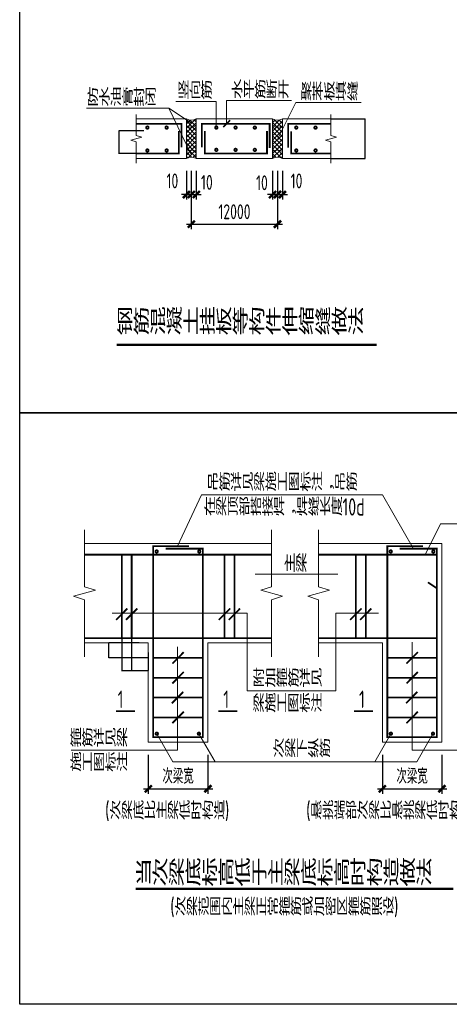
# Model space of a CAD drawing. Extents: x -294221 to 474257, y -25219 to 114942.
# Tile 8 of 70: x -93016 to -84358, y 1855 to 21686. Entities that reach past the tile are written whole.
import ezdxf

# ---------------------------------------------------------------- set-up
doc = ezdxf.new("R2010")
doc.units = 0
doc.header["$LTSCALE"] = 1000
for name, color, linetype in [('AXIS_DIM', 3, 'Continuous'), ('wy-6大样-填充', 8, 'Continuous'), ('尺寸线及数字', 7, 'Continuous')]:
    doc.layers.add(name, color=color, linetype=linetype)
for name, color, linetype, lineweight in [('wy-0-文字', 7, 'Continuous', 20), ('wy-0-钢筋', 1, 'Continuous', 35), ('wy-6大样-轮廓线', 111, 'Continuous', 20)]:
    doc.layers.add(name, color=color, linetype=linetype, lineweight=lineweight)
doc.styles.add('MYROMANS', font='myromans.shx', dxfattribs={"width": 0.7, "bigfont": 'hzdx.shx'})
doc.styles.add('TSSD_Dimension', font='tssdeng.shx', dxfattribs={"width": 0.7, "bigfont": 'hztxt.shx'})
doc.styles.add('TSSD_Rein', font='Tssdeng.shx', dxfattribs={"width": 0.7, "bigfont": '@@tssdchn.shx'})
doc.dimstyles.new('1-10', dxfattribs={"dimtxt": 3, "dimasz": 1, "dimexe": 2, "dimexo": 2, "dimgap": 0.5, "dimtad": 1, "dimdec": 0, "dimlfac": 10, "dimdsep": 46, "dimtxsty": 'MYROMANS', "dimblk": 'ARCHTICK', "dimcen": 2.5, "dimdle": 2, "dimclrt": 6, "dimadec": 0, "dimazin": 0, "dimtfac": 1, "dimtdec": 0, "dimtix": 1, "dimtmove": 2, "dimatfit": 3, "dimldrblk": 'DD', "dimfxl": 0, "dimarcsym": 0})
doc.dimstyles.new('TSSD_100_100', dxfattribs={"dimtxt": 300, "dimasz": 100, "dimexe": 100, "dimexo": 250, "dimgap": 100, "dimtad": 1, "dimdec": 0, "dimzin": 0, "dimdsep": 46, "dimtxsty": 'TSSD_Dimension', "dimblk": 'ARCHTICK', "dimcen": 0, "dimdle": 100, "dimclre": 7, "dimclrt": 7, "dimadec": 0, "dimazin": 0, "dimtfac": 1, "dimtdec": 0, "dimtix": 1, "dimtmove": 2, "dimatfit": 3, "dimldrblk": 'ARCHTICK', "dimfxl": 0, "dimtolj": 1, "dimtzin": 0, "dimarcsym": 0})
doc.dimstyles.new('TSSD_10_1', dxfattribs={"dimtxt": 3.5, "dimasz": 1, "dimexe": 1, "dimexo": 2.5, "dimgap": 1, "dimtad": 1, "dimdec": 0, "dimlfac": 10, "dimzin": 0, "dimdsep": 46, "dimtxsty": 'TSSD_Dimension', "dimblk": 'ARCHTICK', "dimblk1": 'ARCHTICK', "dimblk2": 'ARCHTICK', "dimcen": 0, "dimdle": 1, "dimclrt": 7, "dimadec": 0, "dimazin": 0, "dimtfac": 1, "dimtdec": 0, "dimtix": 1, "dimtmove": 2, "dimatfit": 3, "dimfxl": 0, "dimtolj": 1, "dimtzin": 0, "dimarcsym": 0})
pattern_1 = [(45, (1140308.19, 41080.01), (-44.9012806, 44.9012806), []), (135, (1140308.19, 41080.01), (-44.9012806, -44.9012806), [])]

# ---------------------------------------------------------------- blocks, each defined once
blk = doc.blocks.new('_ArchTick')
at = {"color": 0, "linetype": 'ByBlock', "const_width": 0.5}
blk.add_lwpolyline([(-0.71, -0.71), (0.71, 0.71)], dxfattribs=at)
blk = doc.blocks.new('*D699')
at = {"color": 0, "lineweight": -2}
for p, q in [((-86741, 19689), (-86056, 19689)), ((-86058, 19691), (-86058, 18887)), ((-86741, 18889), (-86056, 18889))]:
    blk.add_line(p, q, dxfattribs=at)
at = {"layer": 'Defpoints', "color": 0}
for p in [(-86743, 19689), (-86743, 18889), (-86058, 18889)]:
    blk.add_point(p, dxfattribs=at)
at = {"color": 0, "lineweight": -2}
for p, rotation in [((-86058, 19689), 90), ((-86058, 18889), 270)]:
    blk.add_blockref('_ArchTick', p, dxfattribs=dict(at, rotation=rotation))
at = {"color": 6, "insert": (-86060, 19289), "char_height": 3, "attachment_point": 5, "rotation": 90, "style": 'MYROMANS'}
blk.add_mtext('厚度', dxfattribs=at)
blk = doc.blocks.new('DD')
for p, q in [((1.5, 0), (-1.5, 0)), ((0, -1.5), (0, 1.5))]:
    blk.add_line(p, q)
at = {"layer": '尺寸线及数字', "const_width": 0.45}
blk.add_lwpolyline([(0.5, 0.5), (-0.5, -0.5)], dxfattribs=at)
blk = doc.blocks.new('*D700')
at = {"color": 0, "lineweight": -2}
for p, q in [((-90515, 19448), (-91017, 19448)), ((-91015, 19450), (-91015, 18987)), ((-90515, 18989), (-91017, 18989))]:
    blk.add_line(p, q, dxfattribs=at)
at = {"layer": 'Defpoints', "color": 0}
for p in [(-90513, 19448), (-91015, 18989), (-90513, 18989)]:
    blk.add_point(p, dxfattribs=at)
at = {"color": 0, "lineweight": -2}
for p, rotation in [((-91015, 19448), 90), ((-91015, 18989), 270)]:
    blk.add_blockref('_ArchTick', p, dxfattribs=dict(at, rotation=rotation))
at = {"color": 6, "insert": (-91017, 19218), "char_height": 3, "attachment_point": 5, "rotation": 90, "style": 'MYROMANS'}
blk.add_mtext('10d', dxfattribs=at)
blk = doc.blocks.new('*D701')
at = {"layer": 'AXIS_DIM', "color": 7, "lineweight": -2}
for p, q in [((-87920, 18639), (-87920, 18064)), ((-87820, 18639), (-87820, 18064))]:
    blk.add_line(p, q, dxfattribs=at)
at = {"layer": 'AXIS_DIM', "color": 0, "lineweight": -2}
for p, q in [((-87920, 18164), (-88020, 18164)), ((-87920, 18164), (-87820, 18164)), ((-87820, 18164), (-87720, 18164))]:
    blk.add_line(p, q, dxfattribs=at)
at = {"layer": 'Defpoints', "color": 0}
for p in [(-87920, 18889), (-87820, 18889), (-87820, 18164)]:
    blk.add_point(p, dxfattribs=at)
at = {"layer": 'AXIS_DIM', "color": 0, "lineweight": -2, "xscale": 100, "yscale": 100, "zscale": 100}
blk.add_blockref('_ArchTick', (-87920, 18164), dxfattribs=at)
at = {"layer": 'AXIS_DIM', "color": 0, "lineweight": -2, "xscale": 100, "yscale": 100, "zscale": 100, "rotation": 180}
blk.add_blockref('_ArchTick', (-87820, 18164), dxfattribs=at)
at = {"layer": 'AXIS_DIM', "color": 7, "insert": (-88134, 18401), "char_height": 300, "attachment_point": 5, "style": 'TSSD_Dimension'}
blk.add_mtext('\\A1;10', dxfattribs=at)
blk = doc.blocks.new('*D702')
at = {"layer": 'AXIS_DIM', "color": 7, "lineweight": -2}
for p, q in [((-89657, 18639), (-89657, 18064)), ((-89557, 18639), (-89557, 18064))]:
    blk.add_line(p, q, dxfattribs=at)
at = {"layer": 'AXIS_DIM', "color": 0, "lineweight": -2}
for p, q in [((-89657, 18164), (-89757, 18164)), ((-89657, 18164), (-89557, 18164)), ((-89557, 18164), (-89457, 18164))]:
    blk.add_line(p, q, dxfattribs=at)
at = {"layer": 'Defpoints', "color": 0}
for p in [(-89657, 18889), (-89557, 18889), (-89557, 18164)]:
    blk.add_point(p, dxfattribs=at)
at = {"layer": 'AXIS_DIM', "color": 0, "lineweight": -2, "xscale": 100, "yscale": 100, "zscale": 100}
blk.add_blockref('_ArchTick', (-89657, 18164), dxfattribs=at)
at = {"layer": 'AXIS_DIM', "color": 0, "lineweight": -2, "xscale": 100, "yscale": 100, "zscale": 100, "rotation": 180}
blk.add_blockref('_ArchTick', (-89557, 18164), dxfattribs=at)
at = {"layer": 'AXIS_DIM', "color": 7, "insert": (-89939, 18439), "char_height": 300, "attachment_point": 5, "style": 'TSSD_Dimension'}
blk.add_mtext('\\A1;10', dxfattribs=at)
blk = doc.blocks.new('*D703')
at = {"layer": 'AXIS_DIM', "color": 7, "lineweight": -2}
for p, q in [((-87820, 18639), (-87820, 18064)), ((-87720, 18639), (-87720, 18064))]:
    blk.add_line(p, q, dxfattribs=at)
at = {"layer": 'AXIS_DIM', "color": 0, "lineweight": -2}
for p, q in [((-87820, 18164), (-87920, 18164)), ((-87820, 18164), (-87720, 18164)), ((-87720, 18164), (-87620, 18164))]:
    blk.add_line(p, q, dxfattribs=at)
at = {"layer": 'Defpoints', "color": 0}
for p in [(-87820, 18889), (-87720, 18889), (-87720, 18164)]:
    blk.add_point(p, dxfattribs=at)
at = {"layer": 'AXIS_DIM', "color": 0, "lineweight": -2, "xscale": 100, "yscale": 100, "zscale": 100}
blk.add_blockref('_ArchTick', (-87820, 18164), dxfattribs=at)
at = {"layer": 'AXIS_DIM', "color": 0, "lineweight": -2, "xscale": 100, "yscale": 100, "zscale": 100, "rotation": 180}
blk.add_blockref('_ArchTick', (-87720, 18164), dxfattribs=at)
at = {"layer": 'AXIS_DIM', "color": 7, "insert": (-87437, 18439), "char_height": 300, "attachment_point": 5, "style": 'TSSD_Dimension'}
blk.add_mtext('\\A1;10', dxfattribs=at)
blk = doc.blocks.new('*D704')
at = {"layer": 'AXIS_DIM', "color": 7, "lineweight": -2}
for p, q in [((-89557, 18483), (-89557, 17468)), ((-87820, 18483), (-87820, 17468))]:
    blk.add_line(p, q, dxfattribs=at)
at = {"layer": 'AXIS_DIM', "color": 0, "lineweight": -2}
blk.add_line((-89657, 17568), (-87720, 17568), dxfattribs=at)
at = {"layer": 'Defpoints', "color": 0}
for p in [(-89557, 18733), (-87820, 18733), (-87820, 17568)]:
    blk.add_point(p, dxfattribs=at)
at = {"layer": 'AXIS_DIM', "color": 0, "lineweight": -2, "xscale": 100, "yscale": 100, "zscale": 100, "rotation": 180}
blk.add_blockref('_ArchTick', (-89557, 17568), dxfattribs=at)
at = {"layer": 'AXIS_DIM', "color": 0, "lineweight": -2, "xscale": 100, "yscale": 100, "zscale": 100}
blk.add_blockref('_ArchTick', (-87820, 17568), dxfattribs=at)
at = {"layer": 'AXIS_DIM', "color": 7, "insert": (-88688, 17818), "char_height": 300, "attachment_point": 5, "style": 'TSSD_Dimension'}
blk.add_mtext('\\A1;12000', dxfattribs=at)
blk = doc.blocks.new('*D705')
at = {"layer": 'AXIS_DIM', "color": 7, "lineweight": -2}
for p, q in [((-89557, 18639), (-89557, 18064)), ((-89457, 18639), (-89457, 18064))]:
    blk.add_line(p, q, dxfattribs=at)
at = {"layer": 'AXIS_DIM', "color": 0, "lineweight": -2}
for p, q in [((-89557, 18164), (-89657, 18164)), ((-89557, 18164), (-89457, 18164)), ((-89457, 18164), (-89357, 18164))]:
    blk.add_line(p, q, dxfattribs=at)
at = {"layer": 'Defpoints', "color": 0}
for p in [(-89557, 18889), (-89457, 18889), (-89457, 18164)]:
    blk.add_point(p, dxfattribs=at)
at = {"layer": 'AXIS_DIM', "color": 0, "lineweight": -2, "xscale": 100, "yscale": 100, "zscale": 100}
blk.add_blockref('_ArchTick', (-89557, 18164), dxfattribs=at)
at = {"layer": 'AXIS_DIM', "color": 0, "lineweight": -2, "xscale": 100, "yscale": 100, "zscale": 100, "rotation": 180}
blk.add_blockref('_ArchTick', (-89457, 18164), dxfattribs=at)
at = {"layer": 'AXIS_DIM', "color": 7, "insert": (-89244, 18410), "char_height": 300, "attachment_point": 5, "style": 'TSSD_Dimension'}
blk.add_mtext('\\A1;10', dxfattribs=at)
blk = doc.blocks.new('*D706')
at = {"color": 0, "lineweight": -2}
for p, q in [((-90605, 9133), (-91222, 9133)), ((-91221, 8832), (-91221, 9134)), ((-90427, 8833), (-91222, 8833))]:
    blk.add_line(p, q, dxfattribs=at)
at = {"layer": 'Defpoints', "color": 0}
for p in [(-91221, 9133), (-90603, 9133), (-90424, 8833)]:
    blk.add_point(p, dxfattribs=at)
at = {"color": 0, "lineweight": -2}
for p, rotation in [((-91221, 9133), 90), ((-91221, 8833), 270)]:
    blk.add_blockref('_ArchTick', p, dxfattribs=dict(at, rotation=rotation))
at = {"color": 7, "insert": (-91496, 8919), "char_height": 3.5, "attachment_point": 5, "rotation": 90, "style": 'TSSD_Dimension'}
blk.add_mtext('\\A1;50', dxfattribs=at)
blk = doc.blocks.new('*D707')
at = {"color": 0, "lineweight": -2}
for p, q in [((-90760, 9226), (-90760, 8575)), ((-90424, 8944), (-90424, 8575)), ((-90761, 8576), (-90423, 8576))]:
    blk.add_line(p, q, dxfattribs=at)
at = {"layer": 'Defpoints', "color": 0}
for p in [(-90760, 9229), (-90424, 8947), (-90424, 8576)]:
    blk.add_point(p, dxfattribs=at)
at = {"color": 0, "lineweight": -2, "rotation": 180}
blk.add_blockref('_ArchTick', (-90760, 8576), dxfattribs=at)
at = {"color": 0, "lineweight": -2}
blk.add_blockref('_ArchTick', (-90424, 8576), dxfattribs=at)
at = {"color": 7, "insert": (-90649, 8264), "char_height": 3.5, "attachment_point": 5, "style": 'TSSD_Dimension'}
blk.add_mtext('\\A1;50', dxfattribs=at)
blk = doc.blocks.new('*D708')
at = {"color": 0, "lineweight": -2}
for p, q in [((-90960, 9226), (-90960, 8575)), ((-90760, 9226), (-90760, 8575)), ((-90961, 8576), (-90759, 8576))]:
    blk.add_line(p, q, dxfattribs=at)
at = {"layer": 'Defpoints', "color": 0}
for p in [(-90960, 9229), (-90760, 9229), (-90760, 8576)]:
    blk.add_point(p, dxfattribs=at)
at = {"color": 0, "lineweight": -2, "rotation": 180}
blk.add_blockref('_ArchTick', (-90960, 8576), dxfattribs=at)
at = {"color": 0, "lineweight": -2}
blk.add_blockref('_ArchTick', (-90760, 8576), dxfattribs=at)
at = {"color": 7, "insert": (-91250, 8389), "char_height": 3.5, "attachment_point": 5, "style": 'TSSD_Dimension'}
blk.add_mtext('\\A1;50', dxfattribs=at)
blk = doc.blocks.new('*D709')
at = {"layer": 'AXIS_DIM', "color": 7, "lineweight": -2}
for p, q in [((-85707, 6883), (-85707, 6096)), ((-84507, 6883), (-84507, 6096))]:
    blk.add_line(p, q, dxfattribs=at)
at = {"layer": 'AXIS_DIM', "color": 0, "lineweight": -2}
blk.add_line((-85807, 6196), (-84407, 6196), dxfattribs=at)
at = {"layer": 'Defpoints', "color": 0}
for p in [(-85707, 7133), (-84507, 7133), (-84507, 6196)]:
    blk.add_point(p, dxfattribs=at)
at = {"layer": 'AXIS_DIM', "color": 0, "lineweight": -2, "xscale": 100, "yscale": 100, "zscale": 100, "rotation": 180}
blk.add_blockref('_ArchTick', (-85707, 6196), dxfattribs=at)
at = {"layer": 'AXIS_DIM', "color": 0, "lineweight": -2, "xscale": 100, "yscale": 100, "zscale": 100}
blk.add_blockref('_ArchTick', (-84507, 6196), dxfattribs=at)
at = {"layer": 'AXIS_DIM', "color": 7, "insert": (-85107, 6446), "char_height": 300, "attachment_point": 5, "style": 'TSSD_Dimension'}
blk.add_mtext('\\A1;次梁宽', dxfattribs=at)
blk = doc.blocks.new('*D710')
at = {"layer": 'AXIS_DIM', "color": 7, "lineweight": -2}
for p, q in [((-90424, 6883), (-90424, 6096)), ((-89224, 6883), (-89224, 6096))]:
    blk.add_line(p, q, dxfattribs=at)
at = {"layer": 'AXIS_DIM', "color": 0, "lineweight": -2}
blk.add_line((-90524, 6196), (-89124, 6196), dxfattribs=at)
at = {"layer": 'Defpoints', "color": 0}
for p in [(-90424, 7133), (-89224, 7133), (-89224, 6196)]:
    blk.add_point(p, dxfattribs=at)
at = {"layer": 'AXIS_DIM', "color": 0, "lineweight": -2, "xscale": 100, "yscale": 100, "zscale": 100, "rotation": 180}
blk.add_blockref('_ArchTick', (-90424, 6196), dxfattribs=at)
at = {"layer": 'AXIS_DIM', "color": 0, "lineweight": -2, "xscale": 100, "yscale": 100, "zscale": 100}
blk.add_blockref('_ArchTick', (-89224, 6196), dxfattribs=at)
at = {"layer": 'AXIS_DIM', "color": 7, "insert": (-89824, 6446), "char_height": 300, "attachment_point": 5, "style": 'TSSD_Dimension'}
blk.add_mtext('\\A1;次梁宽', dxfattribs=at)

msp = doc.modelspace()

# ---------------------------------------------------------------- hatches: boundary and pattern name
at = {"layer": 'wy-6大样-填充'}
h = msp.add_hatch(dxfattribs=at)
h.set_pattern_fill('ANSI37', color=256, scale=39.148786, style=0)
h.set_pattern_definition(pattern_1)
h.paths.add_polyline_path([(-89456.807, 19688.586, -0.255749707), (-89656.807, 19688.586), (-89656.807, 19546.511, 0.255749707), (-89456.807, 19546.511)])
h = msp.add_hatch(dxfattribs=at)
h.set_pattern_fill('ANSI37', color=256, scale=39.148786, style=0)
h.set_pattern_definition(pattern_1)
h.paths.add_polyline_path([(-87719.713, 19688.586, -0.255749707), (-87919.713, 19688.586), (-87919.713, 19546.511, 0.255749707), (-87719.713, 19546.511)])
h = msp.add_hatch(dxfattribs=at)
h.set_pattern_fill('ANSI37', color=256, scale=39.148786, style=0)
h.set_pattern_definition(pattern_1)
h.paths.add_polyline_path([(-89456.807, 19546.511, -0.255749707), (-89656.807, 19546.511), (-89656.807, 19030.661, -0.255749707), (-89456.807, 19030.661)])
h = msp.add_hatch(dxfattribs=at)
h.set_pattern_fill('ANSI37', color=256, scale=39.148786, style=0)
h.set_pattern_definition(pattern_1)
h.paths.add_polyline_path([(-87719.713, 19546.511, -0.255749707), (-87919.713, 19546.511), (-87919.713, 19030.661, -0.255749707), (-87719.713, 19030.661)])
h = msp.add_hatch(dxfattribs=at)
h.set_pattern_fill('ANSI37', color=256, scale=39.148786, style=0)
h.set_pattern_definition(pattern_1)
h.paths.add_polyline_path([(-89456.807, 19030.661, 0.255749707), (-89656.807, 19030.661), (-89656.807, 18888.586, -0.255749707), (-89456.807, 18888.586)])
h = msp.add_hatch(dxfattribs=at)
h.set_pattern_fill('ANSI37', color=256, scale=39.148786, style=0)
h.set_pattern_definition(pattern_1)
h.paths.add_polyline_path([(-87719.713, 19030.661, 0.255749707), (-87919.713, 19030.661), (-87919.713, 18888.586, -0.255749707), (-87719.713, 18888.586)])

# ---------------------------------------------------------------- linework, layer by layer
at = {"ltscale": 100}
for points in [[(-93016.321, 21940.242), (-77424.101, 21940.242), (-77424.101, 13767.205), (-93016.321, 13767.205)], [(-93016.321, 13767.205), (-77424.101, 13767.205), (-77424.101, 1855.232), (-93016.321, 1855.232)]]:
    msp.add_lwpolyline(points, close=True, dxfattribs=at)
at = {"layer": 'wy-0-文字'}
for p, q in [((-89871.307, 20040.161), (-89053.307, 20040.161)), ((-89053.307, 19513.011), (-89053.307, 20040.161)), ((-88848.807, 20056.086), (-88848.807, 19588.586)), ((-88848.807, 20056.086), (-87537.307, 20056.086)), ((-91669.009, 19902.086), (-90010.307, 19902.086)), ((-90010.307, 19902.086), (-89558.807, 18974.011)), ((-90010.307, 19902.086), (-89550.807, 19600.011)), ((-87453.713, 20016.586), (-87816.807, 19293.011)), ((-87453.713, 20016.586), (-86132.307, 20016.586)), ((-89353.284, 12114.254), (-89836.284, 11081.982)), ((-89353.284, 12114.254), (-85705.784, 12114.254)), ((-85705.784, 12114.254), (-85080.284, 11031.482)), ((-84537.284, 11531.602), (-84845.284, 10910.982)), ((-84537.284, 11531.602), (-82911.284, 11531.602)), ((-88271.284, 10520.982), (-86603.784, 10520.982)), ((-91155.784, 9731.982), (-88431.784, 9731.982)), ((-88431.784, 9731.982), (-88431.784, 8165.482)), ((-86643.784, 9731.982), (-85784.284, 9731.982)), ((-86643.784, 9731.982), (-86643.784, 8165.482)), ((-85106.784, 9146.982), (-85106.784, 6976.982)), ((-89834.284, 6976.982), (-89834.284, 9054.482)), ((-88431.784, 8165.482), (-86643.784, 8165.482)), ((-90253.284, 7305.482), (-89928.969, 6737.094)), ((-89404.284, 7305.482), (-89079.969, 6737.094)), ((-85535.784, 7305.482), (-85860.1, 6737.094)), ((-84686.784, 7305.482), (-85011.1, 6737.094)), ((-91976.284, 6976.982), (-89834.284, 6976.982)), ((-85106.784, 6976.982), (-82952.784, 6976.982)), ((-89928.969, 6737.094), (-85011.1, 6737.094))]:
    msp.add_line(p, q, dxfattribs=at)
for points, const_width in [([(-88915.094, 19521.755), (-88776.368, 19661.621)], 35), ([(-91059.719, 15139.631), (-85820.896, 15139.631)], 45), ([(-91074.095, 9597.232), (-90845.474, 9827.732)], 35), ([(-90874.095, 9597.232), (-90645.474, 9827.732)], 35), ([(-89003.095, 9597.232), (-88774.474, 9827.732)], 35), ([(-88803.095, 9597.232), (-88574.474, 9827.732)], 35), ([(-86356.595, 9597.232), (-86127.974, 9827.732)], 35), ([(-86156.595, 9597.232), (-85927.974, 9827.732)], 35), ([(-89938.595, 8717.732), (-89709.974, 8948.232)], 35), ([(-85221.095, 8717.732), (-84992.474, 8948.232)], 35), ([(-89938.595, 8317.732), (-89709.974, 8548.232)], 35), ([(-85221.095, 8317.732), (-84992.474, 8548.232)], 35), ([(-89948.595, 7917.732), (-89719.974, 8148.232)], 35), ([(-85231.095, 7917.732), (-85002.474, 8148.232)], 35), ([(-91074.784, 7757.982), (-90692.284, 7757.982)], 35), ([(-89938.595, 7517.732), (-89709.974, 7748.232)], 35), ([(-89013.784, 7757.982), (-88631.284, 7757.982)], 35), ([(-86278.284, 7757.982), (-85895.784, 7757.982)], 35), ([(-85221.095, 7517.732), (-84992.474, 7748.232)], 35), ([(-90682.102, 4181.628), (-84278.931, 4181.628)], 45)]:
    msp.add_lwpolyline(points, dxfattribs=dict(at, const_width=const_width))
at = {"layer": 'wy-0-钢筋', "const_width": 35}
for points in [[(-90667.401, 19588.586), (-89756.307, 19588.586), (-89756.307, 19118.511)], [(-89809.807, 19447.511), (-89809.807, 18988.586), (-90667.401, 18988.586)], [(-89344.401, 19115.011), (-89344.401, 19588.586), (-87978.807, 19588.586), (-87978.807, 19104.511)], [(-88032.307, 19444.511), (-88032.307, 18988.586), (-89282.401, 18988.586), (-89282.401, 19442.511)], [(-86743.119, 19588.586), (-87607.307, 19588.586), (-87607.307, 19109.011)], [(-86743.119, 18988.586), (-87545.307, 18988.586), (-87545.307, 19438.511)], [(-91708.883, 10910.982), (-87939.686, 10910.982)], [(-90959.784, 10910.982), (-90959.784, 9228.982)], [(-90759.784, 10910.982), (-90759.784, 9228.982)], [(-90076.784, 11031.482), (-89324.284, 11031.482), (-89324.284, 7232.982), (-90324.284, 7232.982), (-90324.284, 11081.982), (-89605.284, 11081.982)], [(-88888.784, 10910.982), (-88888.784, 9228.982)], [(-88688.784, 10910.982), (-88688.784, 9228.982)], [(-86991.383, 10910.982), (-84606.784, 10910.982)], [(-86242.284, 10910.982), (-86242.284, 9228.982)], [(-86042.284, 10910.982), (-86042.284, 9228.982)], [(-85359.284, 11031.482), (-84606.784, 11031.482), (-84606.784, 7232.982), (-85606.784, 7232.982), (-85606.784, 11081.982), (-84887.784, 11081.982)], [(-84606.784, 10231.482), (-84788.83, 10353.999)], [(-91708.883, 9228.982), (-87939.686, 9228.982)], [(-86991.383, 9228.982), (-84606.784, 9228.982)], [(-89324.284, 8832.982), (-90324.284, 8832.982)], [(-84606.784, 8832.982), (-85606.784, 8832.982)], [(-89324.284, 8432.982), (-90324.284, 8432.982)], [(-84606.784, 8432.982), (-85606.784, 8432.982)], [(-89324.284, 8032.982), (-90324.284, 8032.982)], [(-84606.784, 8032.982), (-85606.784, 8032.982)], [(-89324.284, 7632.982), (-90324.284, 7632.982)], [(-84606.784, 7632.982), (-85606.784, 7632.982)]]:
    msp.add_lwpolyline(points, dxfattribs=at)
for points in [[(-90467.807, 19513.011, -1), (-90417.807, 19513.011)], [(-90417.807, 19513.011, -1), (-90467.807, 19513.011)], [(-90079.807, 19513.011, -1), (-90029.807, 19513.011)], [(-90029.807, 19513.011, -1), (-90079.807, 19513.011)], [(-89028.307, 19513.011, 1), (-89078.307, 19513.011)], [(-89078.307, 19513.011, 1), (-89028.307, 19513.011)], [(-88690.307, 19513.011, -1), (-88640.307, 19513.011)], [(-88640.307, 19513.011, -1), (-88690.307, 19513.011)], [(-88302.307, 19513.011, -1), (-88252.307, 19513.011)], [(-88252.307, 19513.011, -1), (-88302.307, 19513.011)], [(-87467.307, 19513.011, -1), (-87417.307, 19513.011)], [(-87417.307, 19513.011, -1), (-87467.307, 19513.011)], [(-87079.307, 19513.011, -1), (-87029.307, 19513.011)], [(-87029.307, 19513.011, -1), (-87079.307, 19513.011)], [(-90467.807, 19052.011, -1), (-90417.807, 19052.011)], [(-90417.807, 19052.011, -1), (-90467.807, 19052.011)], [(-90079.807, 19052.011, -1), (-90029.807, 19052.011)], [(-90029.807, 19052.011, -1), (-90079.807, 19052.011)], [(-89078.307, 19064.161, -1), (-89028.307, 19064.161)], [(-89028.307, 19064.161, -1), (-89078.307, 19064.161)], [(-88640.307, 19064.161, 1), (-88690.307, 19064.161)], [(-88690.307, 19064.161, 1), (-88640.307, 19064.161)], [(-88252.307, 19064.161, 1), (-88302.307, 19064.161)], [(-88302.307, 19064.161, 1), (-88252.307, 19064.161)], [(-87467.307, 19052.011, -1), (-87417.307, 19052.011)], [(-87417.307, 19052.011, -1), (-87467.307, 19052.011)], [(-87079.307, 19052.011, -1), (-87029.307, 19052.011)], [(-87029.307, 19052.011, -1), (-87079.307, 19052.011)], [(-90280.784, 10975.982, -1), (-90230.784, 10975.982)], [(-90230.784, 10975.982, -1), (-90280.784, 10975.982)], [(-89421.784, 10974.482, -1), (-89371.784, 10974.482)], [(-89371.784, 10974.482, -1), (-89421.784, 10974.482)], [(-85563.284, 10975.982, -1), (-85513.284, 10975.982)], [(-85513.284, 10975.982, -1), (-85563.284, 10975.982)], [(-84704.284, 10974.482, -1), (-84654.284, 10974.482)], [(-84654.284, 10974.482, -1), (-84704.284, 10974.482)], [(-90228.284, 7305.482, 1), (-90278.284, 7305.482)], [(-89379.284, 7305.482, 1), (-89429.284, 7305.482)], [(-85510.784, 7305.482, 1), (-85560.784, 7305.482)], [(-84661.784, 7305.482, 1), (-84711.784, 7305.482)], [(-90278.284, 7305.482, 1), (-90228.284, 7305.482)], [(-89429.284, 7305.482, 1), (-89379.284, 7305.482)], [(-85560.784, 7305.482, 1), (-85510.784, 7305.482)], [(-84711.784, 7305.482, 1), (-84661.784, 7305.482)]]:
    msp.add_lwpolyline(points, format="xyb", dxfattribs=at)
at = {"layer": 'wy-6大样-轮廓线'}
for p, q in [((-90667.401, 19688.586), (-89656.807, 19688.586)), ((-89656.807, 19688.586), (-89656.807, 18888.586)), ((-89456.807, 19688.586), (-89456.807, 18888.586)), ((-87919.713, 19688.586), (-89456.807, 19688.586)), ((-87919.713, 19688.586), (-87919.713, 18888.586)), ((-86743.119, 19688.586), (-87719.713, 19688.586)), ((-87719.713, 19688.586), (-87719.713, 18888.586)), ((-90667.401, 18888.586), (-89656.807, 18888.586)), ((-87919.713, 18888.586), (-89456.807, 18888.586)), ((-86743.119, 18888.586), (-87719.713, 18888.586)), ((-91708.883, 11132.982), (-87939.686, 11132.982)), ((-91708.883, 9132.982), (-90424.284, 9132.982)), ((-89224.284, 9132.982), (-87939.686, 9132.982)), ((-86991.383, 9132.982), (-85706.784, 9132.982))]:
    msp.add_line(p, q, dxfattribs=at)
for points in [[(-90667.401, 19777.011), (-90667.401, 19353.586), (-90557.401, 19318.586), (-90777.401, 19258.586), (-90667.401, 19223.586), (-90667.401, 18795.011)], [(-86743.119, 19777.011), (-86743.119, 19353.586), (-86633.119, 19318.586), (-86853.119, 19258.586), (-86743.119, 19223.586), (-86743.119, 18795.011)], [(-91708.883, 11412.982), (-91708.883, 10262.982), (-91488.883, 10192.982), (-91928.883, 10072.982), (-91708.883, 10002.982), (-91708.883, 8852.982)], [(-87939.686, 11412.982), (-87939.686, 10262.982), (-88159.686, 10192.982), (-87719.686, 10072.982), (-87939.686, 10002.982), (-87939.686, 8852.982)], [(-86991.383, 11412.982), (-86991.383, 10262.982), (-86771.383, 10192.982), (-87211.383, 10072.982), (-86991.383, 10002.982), (-86991.383, 8852.982)], [(-85706.784, 9132.982), (-85706.784, 7132.982), (-84506.784, 7132.982), (-84506.784, 11132.982), (-86991.383, 11132.982)], [(-90424.284, 9132.982), (-90424.284, 7132.982), (-89224.284, 7132.982), (-89224.284, 9132.982)]]:
    msp.add_lwpolyline(points, dxfattribs=at)
for centre, start, end in [((-89556.807, 19871.302), 241.3082459, 298.6917541), ((-87819.713, 19871.302), 241.3082459, 298.6917541), ((-89556.807, 19729.227), 241.3082459, 298.6917541), ((-87819.713, 19729.227), 241.3082459, 298.6917541), ((-89556.807, 18847.945), 61.3082459, 118.6917541), ((-87819.713, 18847.945), 61.3082459, 118.6917541), ((-89556.807, 18705.87), 61.3082459, 118.6917541), ((-87819.713, 18705.87), 61.3082459, 118.6917541)]:
    msp.add_arc(centre, 208.291, start, end, dxfattribs=at)

# ---------------------------------------------------------------- texts
at = {"layer": 'wy-0-文字', "style": 'TSSD_Rein', "width": 0.7}
for s, p in [('竖向筋', (-89834.947, 20083.16)), ('水平筋断开', (-88752.947, 20099.085)), ('聚苯板填缝', (-87357.853, 20059.585)), ('防水油膏封闭', (-91660.52, 19945.085)), ('吊筋详见梁施工图标注，吊筋', (-89238.424, 12195.253)), ('在梁顶部搭接焊，焊缝长度10d', (-89304.945, 11698.319)), ('主梁', (-87690.424, 10558.481)), ('附加箍筋详见', (-88316.924, 8246.481)), ('1', (-91041.424, 7822.481)), ('1', (-88912.924, 7822.481)), ('梁施工图标注', (-88316.924, 7739.981)), ('1', (-86177.424, 7822.481)), ('箍筋详见梁', (-92003.924, 7041.481)), ('次梁下纵筋', (-87913.924, 6828.481)), ('施工图标注', (-92003.924, 6549.981)), ('(次梁底比主梁低时构造)', (-91293.924, 5579.481)), ('(悬挑端部次梁比悬挑梁低时构造)', (-87241.924, 5579.481)), ('(次梁范围内主梁正常箍筋或加密区箍筋照设)', (-89981.193, 3642.128))]:
    msp.add_text(s, height=350, dxfattribs=at).set_placement(p)
at = {"layer": 'wy-0-文字', "ltscale": 99, "style": 'TSSD_Rein', "width": 0.7}
for s, p in [('钢筋混凝土挂板等构件伸缩缝做法', (-91065.253, 15345.252)), ('当次梁底标高低于主梁底标高时构造做法', (-90687.636, 4247.249))]:
    msp.add_text(s, height=500, dxfattribs=at).set_placement(p)

# ---------------------------------------------------------------- dimensions: what is measured, and where the dimension line sits
at = {"color": 3}
for base, p1, p2, text, picture, middle in [((-86057.606, 18888.586), (-86743.119, 19688.586), (-86743.119, 18888.586), '厚度', '*D699', (-86059.606, 19288.586)), ((-91014.731, 18988.586), (-90512.807, 19447.511), (-90512.807, 18988.586), '10d', '*D700', (-91016.731, 19218.049))]:
    dim = msp.add_linear_dim(base=base, p1=p1, p2=p2, angle=90, text=text, dimstyle='1-10', override={"dimlfac": 10}, dxfattribs=at)
    dim.commit()
    dim.dimension.update_dxf_attribs({"geometry": picture, "text_midpoint": middle})
dim = msp.add_linear_dim(base=(-91221.011, 9132.982), p1=(-90424.284, 8832.982), p2=(-90602.784, 9132.982), angle=90, text='50', dimstyle='TSSD_10_1', override={"dimlfac": 10})
dim.commit()
dim.dimension.update_dxf_attribs({"geometry": '*D706', "text_midpoint": (-91496.011, 8918.982), "dimtype": 160})
for base, p1, p2, picture, middle in [((-90759.784, 8576.003), (-90959.784, 9228.982), (-90759.784, 9228.982), '*D708', (-91249.784, 8389.482)), ((-90424.284, 8576.003), (-90759.784, 9228.982), (-90424.284, 8946.769), '*D707', (-90649.284, 8263.982))]:
    dim = msp.add_linear_dim(base=base, p1=p1, p2=p2, text='50', dimstyle='TSSD_10_1', override={"dimlfac": 10})
    dim.commit()
    dim.dimension.update_dxf_attribs({"geometry": picture, "text_midpoint": middle, "dimtype": 160})
at = {"layer": 'AXIS_DIM'}
for base, p1, p2, picture, middle in [((-89556.807, 18164.352), (-89656.807, 18888.586), (-89556.807, 18888.586), '*D702', (-89939.051, 18439.352)), ((-89456.807, 18164.352), (-89556.807, 18888.586), (-89456.807, 18888.586), '*D705', (-89243.807, 18410.011)), ((-87819.713, 18164.352), (-87919.713, 18888.586), (-87819.713, 18888.586), '*D701', (-88134.307, 18400.511)), ((-87719.713, 18164.352), (-87819.713, 18888.586), (-87719.713, 18888.586), '*D703', (-87437.47, 18439.352))]:
    dim = msp.add_linear_dim(base=base, p1=p1, p2=p2, text='10', dimstyle='TSSD_100_100', override={"dimlfac": 1}, dxfattribs=at)
    dim.commit()
    dim.dimension.update_dxf_attribs({"geometry": picture, "text_midpoint": middle, "dimtype": 160})
for base, p1, p2, text, picture, middle in [((-87819.713, 17568.058), (-89556.807, 18733.161), (-87819.713, 18733.161), '12000', '*D704', (-88688.26, 17818.058)), ((-89224.284, 6196.007), (-90424.284, 7132.982), (-89224.284, 7132.982), '次梁宽', '*D710', (-89824.284, 6446.007)), ((-84506.784, 6196.007), (-85706.784, 7132.982), (-84506.784, 7132.982), '次梁宽', '*D709', (-85106.784, 6446.007))]:
    dim = msp.add_linear_dim(base=base, p1=p1, p2=p2, text=text, dimstyle='TSSD_100_100', override={"dimlfac": 1}, dxfattribs=at)
    dim.commit()
    dim.dimension.update_dxf_attribs({"geometry": picture, "text_midpoint": middle})

doc.saveas('drawing.dxf')
